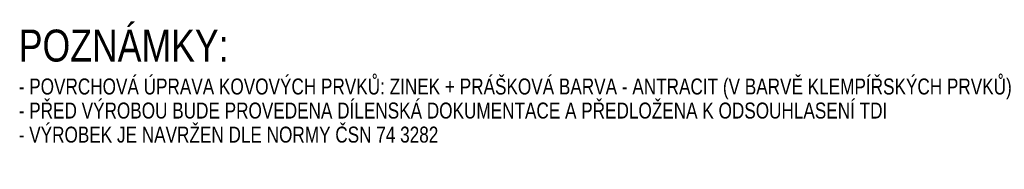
# Model space of a CAD drawing. Header units: millimetres. Extents: x -27818 to -4159, y -105989 to -15933.
# Tile 15 of 15: x -7248 to -4159, y -21532 to -21063. Entities that reach past the tile are written whole.
import ezdxf

# ---------------------------------------------------------------- set-up
doc = ezdxf.new("R2010")
doc.units = ezdxf.units.MM
doc.layers.add('XR$1$VÝKRES (Z4) - ŽEBŘÍK_1', color=7, linetype='Continuous', lineweight=25)
doc.styles.add('ARIAL', font='ARIAL.TTF')
doc.styles.add('ARIALNARROW', font='ARIALN.TTF')

msp = doc.modelspace()

# ---------------------------------------------------------------- texts
at = {"layer": 'XR$1$VÝKRES (Z4) - ŽEBŘÍK_1', "color": 7, "linetype": 'Continuous', "lineweight": 50, "insert": (-7251, -21195.7), "char_height": 100, "width": 698.649, "attachment_point": 7, "style": 'ARIAL'}
msp.add_mtext('\\W0.80;POZNÁMKY:', dxfattribs=at)
at = {"layer": 'XR$1$VÝKRES (Z4) - ŽEBŘÍK_1', "color": 7, "linetype": 'Continuous', "lineweight": 13, "insert": (-7251, -21247.4), "char_height": 50, "width": 3152.936, "attachment_point": 1, "line_spacing_factor": 0.903614, "style": 'ARIALNARROW'}
msp.add_mtext('\\W0.94;- POVRCHOVÁ ÚPRAVA KOVOVÝCH PRVKŮ: ZINEK + PRÁŠKOVÁ BARVA - ANTRACIT (V BARVĚ KLEMPÍŘSKÝCH PRVKŮ)\\P- PŘED VÝROBOU BUDE PROVEDENA DÍLENSKÁ DOKUMENTACE A PŘEDLOŽENA K ODSOUHLASENÍ TDI\\P- VÝROBEK JE NAVRŽEN DLE NORMY ČSN 74 3282', dxfattribs=at)

doc.saveas('drawing.dxf')
